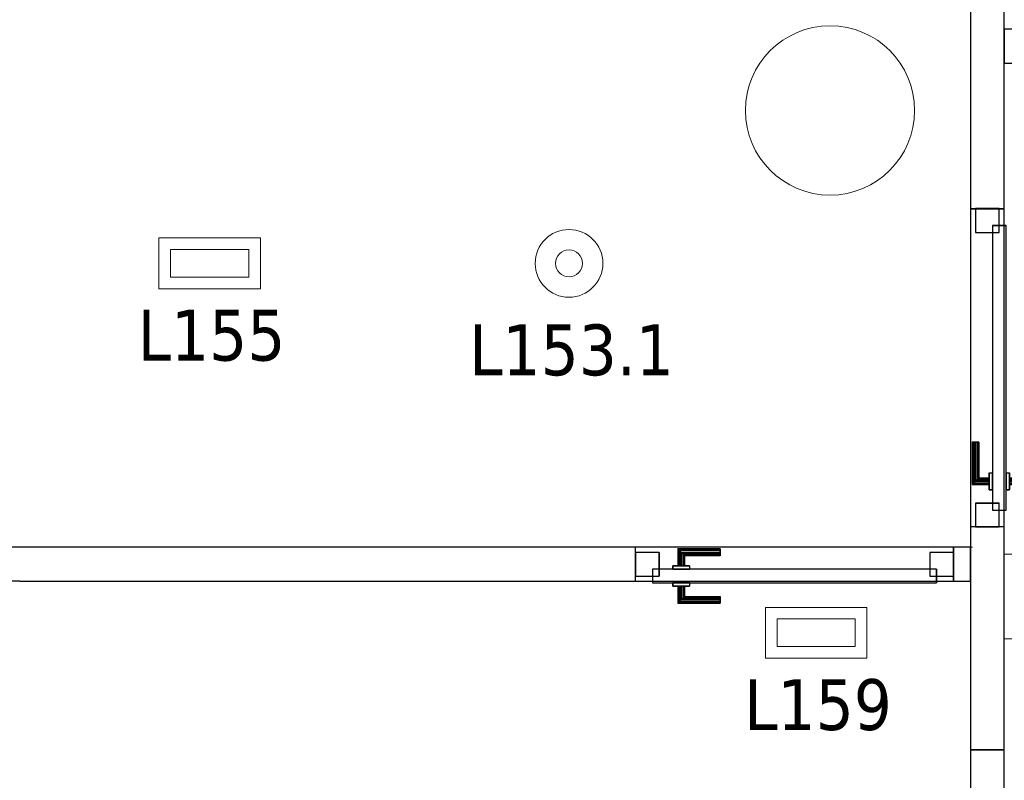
# Model space of a CAD drawing. Header units: metres. Extents: x 391.1 to 427.5, y 12.7 to 28.4.
# Tile 128 of 151: x 418.6 to 421.5, y 15.8 to 18.1. Entities that reach past the tile are written whole.
import ezdxf

# ---------------------------------------------------------------- set-up
doc = ezdxf.new("R2010")
doc.units = ezdxf.units.M
doc.layers.add('01_CARPINTERIA', color=5, linetype='Continuous', lineweight=25, true_color=0x0000ff)
for name, color, linetype, lineweight in [('A-COLS-____-MCUT', 7, 'Continuous', 18), ('A-COLS-____-OTLN', 7, 'Continuous', 18), ('A-DETL-GENF-OTLN', 7, 'Continuous', 18), ('A-GENM-____-OTLN', 7, 'Continuous', 18), ('A-WALL-____-MCUT', 7, 'Continuous', 25), ('A-WALL-____-OTLN', 7, 'Continuous', 25), ('E-LITE-____-IDEN', 7, 'Continuous', 30), ('E-LITE-EQPM-IDEN', 7, 'Continuous', 30)]:
    doc.layers.add(name, color=color, linetype=linetype, lineweight=lineweight)
doc.styles.add('Tahoma_4', font='tahoma.ttf', dxfattribs={"height": 0.15})

# ---------------------------------------------------------------- blocks, each defined once
blk = doc.blocks.new('Family - LONDR55-XX_ZZ-ARQ-CAA-M3D-Londres55-154555-04_ENLLUMENAT_P1')
at = {"layer": '01_CARPINTERIA', "color": 161, "true_color": 0xaaaaff}
for p, q in [((0.69, 0.1487), (0.69, 0.15)), ((0.69, 0.15), (0.69, 0.1487)), ((0.815, 0.15), (0.69, 0.15)), ((0.69, 0.145), (0.69, 0.1487)), ((0.69, 0.1487), (0.69, 0.145)), ((0.8137, 0.1487), (0.69, 0.1487)), ((0.8137, 0.1487), (0.69, 0.1487)), ((0.8137, 0.1487), (0.81, 0.145)), ((0.81, 0.145), (0.8137, 0.1487)), ((0.815, 0.15), (0.8137, 0.1487)), ((0.8137, 0.1487), (0.815, 0.15)), ((0.8137, 0.1), (0.8137, 0.1487)), ((0.8137, 0.1), (0.8137, 0.1487)), ((0.815, 0.1), (0.815, 0.15)), ((0.69, 0.14), (0.69, 0.145)), ((0.69, 0.145), (0.69, 0.14)), ((0.81, 0.145), (0.69, 0.145)), ((0.81, 0.145), (0.69, 0.145)), ((0.69, 0.135), (0.69, 0.14)), ((0.69, 0.14), (0.69, 0.135)), ((0.69, 0.14), (0.805, 0.14)), ((0.805, 0.14), (0.69, 0.14)), ((0.69, 0.135), (0.69, 0.1313)), ((0.69, 0.1313), (0.69, 0.135)), ((0.8, 0.135), (0.69, 0.135)), ((0.8, 0.135), (0.69, 0.135)), ((0.69, 0.1313), (0.69, 0.13)), ((0.69, 0.13), (0.69, 0.1313)), ((0.7963, 0.1313), (0.69, 0.1313)), ((0.7963, 0.1313), (0.69, 0.1313)), ((0.795, 0.13), (0.69, 0.13)), ((0.795, 0.13), (0.7963, 0.1313)), ((0.7963, 0.1313), (0.795, 0.13)), ((0.795, 0.1), (0.795, 0.13)), ((0.7963, 0.1313), (0.8, 0.135)), ((0.8, 0.135), (0.7963, 0.1313)), ((0.7963, 0.1), (0.7963, 0.1313)), ((0.7963, 0.1), (0.7963, 0.1313)), ((0.8, 0.135), (0.805, 0.14)), ((0.805, 0.14), (0.8, 0.135)), ((0.8, 0.1), (0.8, 0.135)), ((0.8, 0.1), (0.8, 0.135)), ((0.81, 0.145), (0.805, 0.14)), ((0.805, 0.14), (0.81, 0.145)), ((0.805, 0.14), (0.805, 0.1)), ((0.805, 0.1), (0.805, 0.14)), ((0.81, 0.1), (0.81, 0.145)), ((0.81, 0.1), (0.81, 0.145)), ((0.89, 0.09), (0.05, 0.09)), ((0.05, 0.09), (0.05, 0.05)), ((0.89, 0.09), (0.05, 0.09)), ((0.05, 0.05), (0.05, 0.09)), ((0.83, 0.1), (0.78, 0.1)), ((0.78, 0.1), (0.83, 0.1)), ((0.78, 0.09), (0.78, 0.1)), ((0.78, 0.09), (0.78, 0.1)), ((0.83, 0.09), (0.78, 0.09)), ((0.78, 0.09), (0.83, 0.09)), ((0.7963, 0.1), (0.795, 0.1)), ((0.795, 0.1), (0.7963, 0.1)), ((0.8, 0.1), (0.7963, 0.1)), ((0.7963, 0.1), (0.8, 0.1)), ((0.805, 0.1), (0.8, 0.1)), ((0.8, 0.1), (0.805, 0.1)), ((0.81, 0.1), (0.805, 0.1)), ((0.805, 0.1), (0.81, 0.1)), ((0.81, 0.1), (0.8137, 0.1)), ((0.8137, 0.1), (0.81, 0.1)), ((0.8137, 0.1), (0.815, 0.1)), ((0.815, 0.1), (0.8137, 0.1)), ((0.83, 0.09), (0.83, 0.1)), ((0.83, 0.1), (0.83, 0.09)), ((0.89, 0.05), (0.89, 0.09)), ((0.89, 0.05), (0.89, 0.09)), ((0.07, 0.07), (0, 0.07)), ((0, 0.07), (0, 0)), ((0.07, 0.07), (0, 0.07)), ((0, 0), (0, 0.07)), ((0.07, 0), (0.07, 0.07)), ((0.07, 0), (0.07, 0.07)), ((0.94, 0.07), (0.87, 0.07)), ((0.87, 0.07), (0.87, 0)), ((0.94, 0.07), (0.87, 0.07)), ((0.87, 0), (0.87, 0.07)), ((0.94, 0), (0.94, 0.07)), ((0.94, 0), (0.94, 0.07)), ((0.05, 0.05), (0.89, 0.05)), ((0.05, 0.05), (0.89, 0.05)), ((0.78, 0.05), (0.83, 0.05)), ((0.83, 0.05), (0.78, 0.05)), ((0.78, 0.04), (0.78, 0.05)), ((0.78, 0.04), (0.78, 0.05)), ((0.78, 0.04), (0.83, 0.04)), ((0.83, 0.04), (0.78, 0.04)), ((0.7963, 0.04), (0.795, 0.04)), ((0.795, 0.04), (0.7963, 0.04)), ((0.795, 0.01), (0.795, 0.04)), ((0.8, 0.04), (0.7963, 0.04)), ((0.7963, 0.04), (0.8, 0.04)), ((0.7963, 0.0087), (0.7963, 0.04)), ((0.7963, 0.0087), (0.7963, 0.04)), ((0.8, 0.04), (0.805, 0.04)), ((0.805, 0.04), (0.8, 0.04)), ((0.8, 0.005), (0.8, 0.04)), ((0.8, 0.005), (0.8, 0.04)), ((0.805, 0.04), (0.81, 0.04)), ((0.81, 0.04), (0.805, 0.04)), ((0.805, 0.04), (0.805, 0)), ((0.805, 0), (0.805, 0.04)), ((0.81, 0.04), (0.8137, 0.04)), ((0.8137, 0.04), (0.81, 0.04)), ((0.81, -0.005), (0.81, 0.04)), ((0.81, -0.005), (0.81, 0.04)), ((0.8137, 0.04), (0.815, 0.04)), ((0.815, 0.04), (0.8137, 0.04)), ((0.8137, -0.0087), (0.8137, 0.04)), ((0.8137, -0.0087), (0.8137, 0.04)), ((0.815, -0.01), (0.815, 0.04)), ((0.83, 0.04), (0.83, 0.05)), ((0.83, 0.05), (0.83, 0.04)), ((0, 0), (0.07, 0)), ((0, 0), (0.07, 0)), ((0.69, 0.0087), (0.69, 0.01)), ((0.69, 0.01), (0.69, 0.0087)), ((0.69, 0.01), (0.795, 0.01)), ((0.69, 0.005), (0.69, 0.0087)), ((0.69, 0.0087), (0.69, 0.005)), ((0.69, 0.0087), (0.7963, 0.0087)), ((0.69, 0.0087), (0.7963, 0.0087)), ((0.69, 0), (0.69, 0.005)), ((0.69, 0.005), (0.69, 0)), ((0.69, 0.005), (0.8, 0.005)), ((0.69, 0.005), (0.8, 0.005)), ((0.69, -0.005), (0.69, 0)), ((0.69, 0), (0.69, -0.005)), ((0.805, 0), (0.69, 0)), ((0.69, 0), (0.805, 0)), ((0.7963, 0.0087), (0.795, 0.01)), ((0.795, 0.01), (0.7963, 0.0087)), ((0.8, 0.005), (0.7963, 0.0087)), ((0.7963, 0.0087), (0.8, 0.005)), ((0.805, 0), (0.8, 0.005)), ((0.8, 0.005), (0.805, 0)), ((0.805, 0), (0.81, -0.005)), ((0.87, 0), (0.94, 0)), ((0.87, 0), (0.94, 0)), ((0.69, -0.005), (0.69, -0.0087)), ((0.69, -0.0087), (0.69, -0.005)), ((0.69, -0.005), (0.81, -0.005)), ((0.69, -0.005), (0.81, -0.005)), ((0.69, -0.0087), (0.69, -0.01)), ((0.69, -0.01), (0.69, -0.0087)), ((0.69, -0.0087), (0.8137, -0.0087)), ((0.69, -0.0087), (0.8137, -0.0087)), ((0.69, -0.01), (0.815, -0.01)), ((0.81, -0.005), (0.805, 0)), ((0.81, -0.005), (0.8137, -0.0087)), ((0.8137, -0.0087), (0.81, -0.005)), ((0.8137, -0.0087), (0.815, -0.01)), ((0.815, -0.01), (0.8137, -0.0087))]:
    blk.add_line(p, q, dxfattribs=at)
blk = doc.blocks.new('Family - Porta P1-154556-04_ENLLUMENAT_P1')
blk.add_blockref('Family - LONDR55-XX_ZZ-ARQ-CAA-M3D-Londres55-154555-04_ENLLUMENAT_P1', (0, 0))
blk = doc.blocks.new('Family - Pilar P1-154572-04_ENLLUMENAT_P1')
at = {"layer": 'A-COLS-____-MCUT', "color": 253, "true_color": 0xaaaaaa}
for start, end in [(360, 180), (180, 360)]:
    blk.add_arc((0.25, 0.25), 0.25, start, end, dxfattribs=at)
at = {"layer": 'A-COLS-____-OTLN', "color": 253, "true_color": 0xaaaaaa}
for start, end in [(360, 180), (180, 360)]:
    blk.add_arc((0.25, 0.25), 0.25, start, end, dxfattribs=at)
blk = doc.blocks.new('Family - Mampara P1-154691-04_ENLLUMENAT_P1')
at = {"layer": 'A-WALL-____-MCUT', "color": 253, "true_color": 0xaaaaaa}
for p, q in [((6.2313, 0.1), (5.6013, 0.1)), ((6.2313, 0), (6.2313, 0.1)), ((7.1713, 0.1), (7.1713, 0)), ((7.8292, 0.1), (7.1713, 0.1)), ((7.8292, 0), (7.8292, 0.1)), ((5.6013, 0), (6.2313, 0)), ((7.1713, 0), (7.8292, 0))]:
    blk.add_line(p, q, dxfattribs=at)
at = {"layer": 'A-WALL-____-OTLN', "color": 253, "true_color": 0xaaaaaa}
for p, q in [((7.8292, 0.1), (0, 0.1)), ((7.1713, 0.1), (6.2313, 0.1)), ((6.2313, 0.1), (6.2313, 0)), ((7.1713, 0.1), (7.1713, 0)), ((7.8292, 0), (7.8292, 0.1)), ((0, 0), (7.8292, 0)), ((6.2313, 0), (7.1713, 0))]:
    blk.add_line(p, q, dxfattribs=at)
at = {"layer": 'A-WALL-____-OTLN', "color": 253, "lineweight": 18, "true_color": 0xaaaaaa}
blk.add_line((0, 0), (7.8292, 0), dxfattribs=at)
blk = doc.blocks.new('Family - Vano de puerta P1-154699-04_ENLLUMENAT_P1')
at = {"layer": 'A-GENM-____-OTLN', "color": 253, "true_color": 0xaaaaaa}
for p, q in [((421.507, 17.5095), (421.407, 17.5095)), ((421.407, 17.5095), (421.407, 16.5695)), ((421.407, 16.5695), (421.407, 17.5095)), ((421.407, 17.5095), (421.507, 17.5095)), ((421.507, 16.5695), (421.507, 17.5095)), ((421.507, 17.5095), (421.507, 16.5695)), ((421.407, 16.5695), (421.507, 16.5695)), ((421.407, 16.5695), (421.507, 16.5695))]:
    blk.add_line(p, q, dxfattribs=at)
blk = doc.blocks.new('Family - Envans P1-154716-04_ENLLUMENAT_P1')
at = {"layer": 'A-WALL-____-MCUT', "color": 253, "true_color": 0xaaaaaa}
for p, q in [((2.7909, 0.1), (0, 0.1)), ((0, 0.1), (0, 0)), ((2.7909, 0), (2.7909, 0.1)), ((0, 0), (2.7909, 0))]:
    blk.add_line(p, q, dxfattribs=at)
at = {"layer": 'A-WALL-____-OTLN', "color": 253, "true_color": 0xaaaaaa}
for p, q in [((2.7909, 0.1), (0, 0.1)), ((0, 0.1), (0, 0)), ((2.7909, 0), (2.7909, 0.1)), ((0, 0), (2.7909, 0))]:
    blk.add_line(p, q, dxfattribs=at)
at = {"layer": 'A-WALL-____-OTLN', "color": 253, "lineweight": 18, "true_color": 0xaaaaaa}
blk.add_line((0, 0), (2.7909, 0), dxfattribs=at)
blk = doc.blocks.new('Family - LONDR55-XX_ZZ-ARQ-CAA-M3D-Londres55-154808-04_ENLLUMENAT_P1')
at = {"layer": '01_CARPINTERIA', "color": 161, "true_color": 0xaaaaff}
for p, q in [((0.69, 0.1487), (0.69, 0.15)), ((0.69, 0.15), (0.69, 0.1487)), ((0.815, 0.15), (0.69, 0.15)), ((0.69, 0.145), (0.69, 0.1487)), ((0.69, 0.1487), (0.69, 0.145)), ((0.8137, 0.1487), (0.69, 0.1487)), ((0.8137, 0.1487), (0.69, 0.1487)), ((0.8137, 0.1487), (0.81, 0.145)), ((0.81, 0.145), (0.8137, 0.1487)), ((0.815, 0.15), (0.8137, 0.1487)), ((0.8137, 0.1487), (0.815, 0.15)), ((0.8137, 0.1), (0.8137, 0.1487)), ((0.8137, 0.1), (0.8137, 0.1487)), ((0.815, 0.1), (0.815, 0.15)), ((0.69, 0.14), (0.69, 0.145)), ((0.69, 0.145), (0.69, 0.14)), ((0.81, 0.145), (0.69, 0.145)), ((0.81, 0.145), (0.69, 0.145)), ((0.69, 0.135), (0.69, 0.14)), ((0.69, 0.14), (0.69, 0.135)), ((0.69, 0.14), (0.805, 0.14)), ((0.805, 0.14), (0.69, 0.14)), ((0.69, 0.135), (0.69, 0.1313)), ((0.69, 0.1313), (0.69, 0.135)), ((0.8, 0.135), (0.69, 0.135)), ((0.8, 0.135), (0.69, 0.135)), ((0.69, 0.1313), (0.69, 0.13)), ((0.69, 0.13), (0.69, 0.1313)), ((0.7963, 0.1313), (0.69, 0.1313)), ((0.7963, 0.1313), (0.69, 0.1313)), ((0.795, 0.13), (0.69, 0.13)), ((0.795, 0.13), (0.7963, 0.1313)), ((0.7963, 0.1313), (0.795, 0.13)), ((0.795, 0.1), (0.795, 0.13)), ((0.7963, 0.1313), (0.8, 0.135)), ((0.8, 0.135), (0.7963, 0.1313)), ((0.7963, 0.1), (0.7963, 0.1313)), ((0.7963, 0.1), (0.7963, 0.1313)), ((0.8, 0.135), (0.805, 0.14)), ((0.805, 0.14), (0.8, 0.135)), ((0.8, 0.1), (0.8, 0.135)), ((0.8, 0.1), (0.8, 0.135)), ((0.81, 0.145), (0.805, 0.14)), ((0.805, 0.14), (0.81, 0.145)), ((0.805, 0.14), (0.805, 0.1)), ((0.805, 0.1), (0.805, 0.14)), ((0.81, 0.1), (0.81, 0.145)), ((0.81, 0.1), (0.81, 0.145)), ((0.89, 0.09), (0.05, 0.09)), ((0.05, 0.09), (0.05, 0.05)), ((0.89, 0.09), (0.05, 0.09)), ((0.05, 0.05), (0.05, 0.09)), ((0.83, 0.1), (0.78, 0.1)), ((0.78, 0.1), (0.83, 0.1)), ((0.78, 0.09), (0.78, 0.1)), ((0.78, 0.09), (0.78, 0.1)), ((0.83, 0.09), (0.78, 0.09)), ((0.78, 0.09), (0.83, 0.09)), ((0.7963, 0.1), (0.795, 0.1)), ((0.795, 0.1), (0.7963, 0.1)), ((0.8, 0.1), (0.7963, 0.1)), ((0.7963, 0.1), (0.8, 0.1)), ((0.805, 0.1), (0.8, 0.1)), ((0.8, 0.1), (0.805, 0.1)), ((0.81, 0.1), (0.805, 0.1)), ((0.805, 0.1), (0.81, 0.1)), ((0.81, 0.1), (0.8137, 0.1)), ((0.8137, 0.1), (0.81, 0.1)), ((0.8137, 0.1), (0.815, 0.1)), ((0.815, 0.1), (0.8137, 0.1)), ((0.83, 0.09), (0.83, 0.1)), ((0.83, 0.1), (0.83, 0.09)), ((0.89, 0.05), (0.89, 0.09)), ((0.89, 0.05), (0.89, 0.09)), ((0.07, 0.07), (0, 0.07)), ((0, 0.07), (0, 0)), ((0.07, 0.07), (0, 0.07)), ((0, 0), (0, 0.07)), ((0.07, 0), (0.07, 0.07)), ((0.07, 0), (0.07, 0.07)), ((0.94, 0.07), (0.87, 0.07)), ((0.87, 0.07), (0.87, 0)), ((0.94, 0.07), (0.87, 0.07)), ((0.87, 0), (0.87, 0.07)), ((0.94, 0), (0.94, 0.07)), ((0.94, 0), (0.94, 0.07)), ((0.05, 0.05), (0.89, 0.05)), ((0.05, 0.05), (0.89, 0.05)), ((0.78, 0.05), (0.83, 0.05)), ((0.83, 0.05), (0.78, 0.05)), ((0.78, 0.04), (0.78, 0.05)), ((0.78, 0.04), (0.78, 0.05)), ((0.78, 0.04), (0.83, 0.04)), ((0.83, 0.04), (0.78, 0.04)), ((0.7963, 0.04), (0.795, 0.04)), ((0.795, 0.04), (0.7963, 0.04)), ((0.795, 0.01), (0.795, 0.04)), ((0.8, 0.04), (0.7963, 0.04)), ((0.7963, 0.04), (0.8, 0.04)), ((0.7963, 0.0087), (0.7963, 0.04)), ((0.7963, 0.0087), (0.7963, 0.04)), ((0.8, 0.04), (0.805, 0.04)), ((0.805, 0.04), (0.8, 0.04)), ((0.8, 0.005), (0.8, 0.04)), ((0.8, 0.005), (0.8, 0.04)), ((0.805, 0.04), (0.81, 0.04)), ((0.81, 0.04), (0.805, 0.04)), ((0.805, 0.04), (0.805, 0)), ((0.805, 0), (0.805, 0.04)), ((0.81, 0.04), (0.8137, 0.04)), ((0.8137, 0.04), (0.81, 0.04)), ((0.81, -0.005), (0.81, 0.04)), ((0.81, -0.005), (0.81, 0.04)), ((0.8137, 0.04), (0.815, 0.04)), ((0.815, 0.04), (0.8137, 0.04)), ((0.8137, -0.0087), (0.8137, 0.04)), ((0.8137, -0.0087), (0.8137, 0.04)), ((0.815, -0.01), (0.815, 0.04)), ((0.83, 0.04), (0.83, 0.05)), ((0.83, 0.05), (0.83, 0.04)), ((0, 0), (0.07, 0)), ((0, 0), (0.07, 0)), ((0.69, 0.0087), (0.69, 0.01)), ((0.69, 0.01), (0.69, 0.0087)), ((0.69, 0.01), (0.795, 0.01)), ((0.69, 0.005), (0.69, 0.0087)), ((0.69, 0.0087), (0.69, 0.005)), ((0.69, 0.0087), (0.7963, 0.0087)), ((0.69, 0.0087), (0.7963, 0.0087)), ((0.69, 0), (0.69, 0.005)), ((0.69, 0.005), (0.69, 0)), ((0.69, 0.005), (0.8, 0.005)), ((0.69, 0.005), (0.8, 0.005)), ((0.69, -0.005), (0.69, 0)), ((0.805, 0), (0.69, 0)), ((0.69, 0), (0.805, 0)), ((0.7963, 0.0087), (0.795, 0.01)), ((0.795, 0.01), (0.7963, 0.0087)), ((0.8, 0.005), (0.7963, 0.0087)), ((0.7963, 0.0087), (0.8, 0.005)), ((0.805, 0), (0.8, 0.005)), ((0.8, 0.005), (0.805, 0)), ((0.87, 0), (0.94, 0)), ((0.87, 0), (0.94, 0)), ((0.69, 0), (0.69, -0.005)), ((0.69, -0.005), (0.69, -0.0087)), ((0.69, -0.0087), (0.69, -0.005)), ((0.69, -0.005), (0.81, -0.005)), ((0.69, -0.005), (0.81, -0.005)), ((0.69, -0.0087), (0.69, -0.01)), ((0.69, -0.01), (0.69, -0.0087)), ((0.69, -0.0087), (0.8137, -0.0087)), ((0.69, -0.0087), (0.8137, -0.0087)), ((0.69, -0.01), (0.815, -0.01)), ((0.805, 0), (0.81, -0.005)), ((0.81, -0.005), (0.805, 0)), ((0.81, -0.005), (0.8137, -0.0087)), ((0.8137, -0.0087), (0.81, -0.005)), ((0.8137, -0.0087), (0.815, -0.01)), ((0.815, -0.01), (0.8137, -0.0087))]:
    blk.add_line(p, q, dxfattribs=at)
blk = doc.blocks.new('Family - Porta P1-154809-04_ENLLUMENAT_P1')
blk.add_blockref('Family - LONDR55-XX_ZZ-ARQ-CAA-M3D-Londres55-154808-04_ENLLUMENAT_P1', (0, 0))
blk = doc.blocks.new('Family - Mampara P1-154922-04_ENLLUMENAT_P1')
at = {"layer": 'A-WALL-____-MCUT', "color": 253, "true_color": 0xaaaaaa}
for p, q in [((0.5, 0.1), (0, 0.1)), ((0, 0.1), (0, 0)), ((0.5, 0), (0.5, 0.1)), ((0, 0), (0.5, 0))]:
    blk.add_line(p, q, dxfattribs=at)
at = {"layer": 'A-WALL-____-OTLN', "color": 253, "true_color": 0xaaaaaa}
for p, q in [((0.5, 0.1), (0, 0.1)), ((0, 0.1), (0, 0)), ((0.5, 0), (0.5, 0.1)), ((0, 0), (0.5, 0))]:
    blk.add_line(p, q, dxfattribs=at)
at = {"layer": 'A-WALL-____-OTLN', "color": 253, "lineweight": 18, "true_color": 0xaaaaaa}
blk.add_line((0, 0), (0.5, 0), dxfattribs=at)
blk = doc.blocks.new('Family - Mampara P1-154968-04_ENLLUMENAT_P1')
at = {"layer": 'A-WALL-____-MCUT', "color": 253, "true_color": 0xaaaaaa}
for p, q in [((0.05, 0.1), (0, 0.1)), ((0, 0.1), (0, 0)), ((0.05, 0), (0.05, 0.1)), ((2.8097, 0.1), (0.99, 0.1)), ((0.99, 0.1), (0.99, 0)), ((0, 0), (0.05, 0)), ((0.99, 0), (4.2289, 0))]:
    blk.add_line(p, q, dxfattribs=at)
at = {"layer": 'A-WALL-____-OTLN', "color": 253, "true_color": 0xaaaaaa}
for p, q in [((2.8097, 0.1), (0, 0.1)), ((0, 0.1), (0, 0)), ((0.99, 0.1), (0.05, 0.1)), ((0.05, 0.1), (0.05, 0)), ((0.99, 0.1), (0.99, 0)), ((2.8097, 0.0991), (2.8097, 0.1)), ((2.9097, 0.0991), (2.8097, 0.0991)), ((0, 0), (18.0318, 0)), ((0.05, 0), (0.99, 0))]:
    blk.add_line(p, q, dxfattribs=at)
at = {"layer": 'A-WALL-____-OTLN', "color": 253, "lineweight": 18, "true_color": 0xaaaaaa}
blk.add_line((-0.0059, 0), (18.0318, 0), dxfattribs=at)
blk = doc.blocks.new('Family - Vano de puerta P1-154978-04_ENLLUMENAT_P1')
at = {"layer": 'A-GENM-____-OTLN', "color": 253, "true_color": 0xaaaaaa}
for p, q in [((420.417, 16.5095), (420.417, 16.4095)), ((421.357, 16.5095), (420.417, 16.5095)), ((420.417, 16.5095), (420.417, 16.4095)), ((420.417, 16.5095), (421.357, 16.5095)), ((421.357, 16.4095), (421.357, 16.5095)), ((421.357, 16.5095), (421.357, 16.4095)), ((420.417, 16.4095), (421.357, 16.4095)), ((421.357, 16.4095), (420.417, 16.4095))]:
    blk.add_line(p, q, dxfattribs=at)
blk = doc.blocks.new('LONDR55-XX_ZZ-ARQ-CAA-M3D-Londres55_ifc-1-04_ENLLUMENAT_P1')
at = {"layer": '01_CARPINTERIA', "color": 253, "lineweight": 18, "true_color": 0xaaaaaa}
for name, p, rotation in [('Family - Porta P1-154809-04_ENLLUMENAT_P1', (421.422, 17.5095), 269.9999999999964), ('Family - Porta P1-154556-04_ENLLUMENAT_P1', (421.357, 16.4945), 180)]:
    blk.add_blockref(name, p, dxfattribs=dict(at, rotation=rotation))
at = {"layer": 'A-COLS-____-OTLN', "color": 253, "lineweight": 18, "true_color": 0xaaaaaa}
blk.add_blockref('Family - Pilar P1-154572-04_ENLLUMENAT_P1', (420.742, 17.5495), dxfattribs=at)
at = {"layer": 'A-GENM-____-OTLN', "color": 253, "lineweight": 18, "true_color": 0xaaaaaa}
for name in ['Family - Vano de puerta P1-154699-04_ENLLUMENAT_P1', 'Family - Vano de puerta P1-154978-04_ENLLUMENAT_P1']:
    blk.add_blockref(name, (0, 0), dxfattribs=at)
at = {"layer": 'A-WALL-____-OTLN', "color": 253, "lineweight": 18, "true_color": 0xaaaaaa}
for name, p, rotation in [('Family - Mampara P1-154691-04_ENLLUMENAT_P1', (421.407, 23.7407), 269.9999999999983), ('Family - Mampara P1-154968-04_ENLLUMENAT_P1', (421.407, 16.5095), 180), ('Family - Envans P1-154716-04_ENLLUMENAT_P1', (421.407, 15.9116), 270)]:
    blk.add_blockref(name, p, dxfattribs=dict(at, rotation=rotation))
blk.add_blockref('Family - Mampara P1-154922-04_ENLLUMENAT_P1', (421.507, 17.9395), dxfattribs=at)
blk = doc.blocks.new('ZYR_06_02_02 Down Superficie - L 03-834902-04_ENLLUMENAT_P1')
at = {"layer": 'A-DETL-GENF-OTLN', "color": 92, "true_color": 0x00c400}
for radius in [0.1, 0.04]:
    blk.add_circle((0, 0), radius, dxfattribs=at)
blk = doc.blocks.new('ZYR_06_03 Emer Sostre Rect - 01 Emergencia Superficie 01-829055-04_ENLLUMENAT_P1')
at = {"layer": 'A-DETL-GENF-OTLN', "color": 6, "true_color": 0xff00ff}
for p, q in [((-0.15, 0.075), (0.15, 0.075)), ((-0.15, -0.075), (-0.15, 0.075)), ((0.15, 0.075), (0.15, -0.075)), ((-0.1157, 0.0407), (0.1157, 0.0407)), ((-0.1157, -0.0407), (-0.1157, 0.0407)), ((0.1157, 0.0407), (0.1157, -0.0407)), ((0.1157, -0.0407), (-0.1157, -0.0407)), ((0.15, -0.075), (-0.15, -0.075))]:
    blk.add_line(p, q, dxfattribs=at)
blk = doc.blocks.new('ZYR_06_01 Mecanismes - 01 Interruptor-862460-04_ENLLUMENAT_P1')
at = {"layer": 'A-DETL-GENF-OTLN', "color": 92, "true_color": 0x00c400}
for p, q in [((0.5256, 0), (0.7756, 0)), ((0.5256, -0.25), (0.5256, 0)), ((0.7756, 0), (0.7756, -0.25)), ((0.6126, -0.038), (0.6886, -0.038)), ((0.6126, -0.175), (0.6126, -0.038)), ((0.7756, -0.25), (0.5256, -0.25))]:
    blk.add_line(p, q, dxfattribs=at)
blk.add_circle((0.6501, -0.175), 0.0375, dxfattribs=at)

msp = doc.modelspace()

# ---------------------------------------------------------------- block references
at = {"lineweight": 5}
msp.add_blockref('LONDR55-XX_ZZ-ARQ-CAA-M3D-Londres55_ifc-1-04_ENLLUMENAT_P1', (0, 0), dxfattribs=at)
at = {"layer": 'A-DETL-GENF-OTLN', "color": 92, "true_color": 0x00c400}
msp.add_blockref('ZYR_06_02_02 Down Superficie - L 03-834902-04_ENLLUMENAT_P1', (420.2207, 17.3479), dxfattribs=at)
at = {"layer": 'A-DETL-GENF-OTLN', "color": 6, "true_color": 0xff00ff}
for p in [(419.1586, 17.3479), (420.951, 16.2571)]:
    msp.add_blockref('ZYR_06_03 Emer Sostre Rect - 01 Emergencia Superficie 01-829055-04_ENLLUMENAT_P1', p, dxfattribs=at)
at = {"layer": 'A-DETL-GENF-OTLN', "color": 92, "true_color": 0x00c400, "rotation": 89.9999999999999}
msp.add_blockref('ZYR_06_01 Mecanismes - 01 Interruptor-862460-04_ENLLUMENAT_P1', (421.507, 15.7136), dxfattribs=at)

# ---------------------------------------------------------------- texts
at = {"layer": 'E-LITE-EQPM-IDEN', "insert": (419.9257, 17.1675), "char_height": 0.15, "width": 0.721519, "attachment_point": 1, "style": 'Tahoma_4'}
msp.add_mtext('L153.1', dxfattribs=at)

# ---------------------------------------------------------------- next in the draw order: texts
at = {"layer": 'E-LITE-____-IDEN', "char_height": 0.15, "width": 0.517088, "attachment_point": 1, "style": 'Tahoma_4', "bg_fill": 3, "box_fill_scale": 1.25, "bg_fill_color": 256, "bg_fill_true_color": 13158600, "bg_fill_transparency": 0}
for s, insert in [('L155', (418.946, 17.2109)), ('L159', (420.7384, 16.12))]:
    msp.add_mtext(s, dxfattribs=dict(at, insert=insert))

doc.saveas('drawing.dxf')
